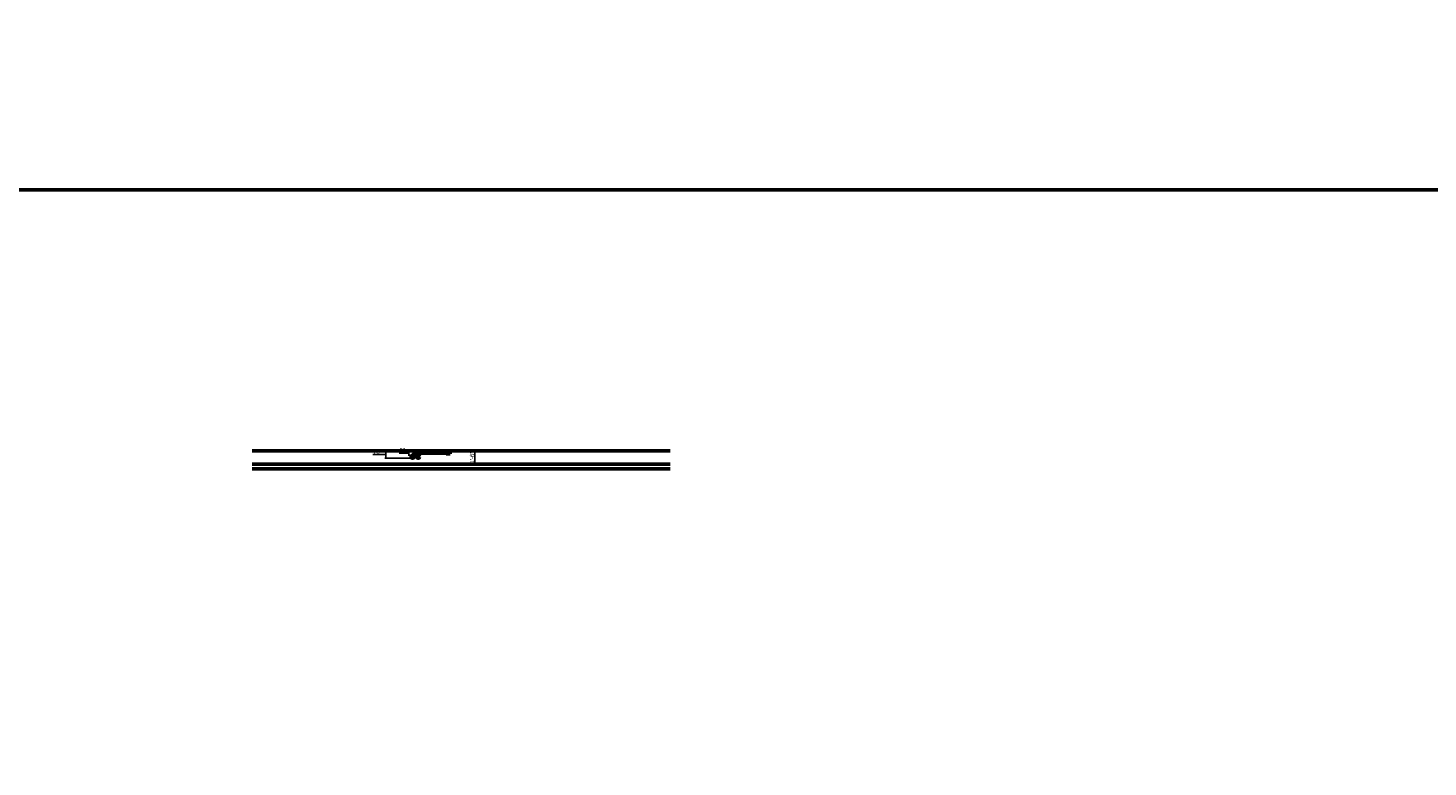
# Model space of a CAD drawing. Header units: inches. Extents: x 704 to 259546, y -107711 to 151004.
# Tile 240 of 256: x 127103 to 128986, y 23719 to 24714. Entities that reach past the tile are written whole.
import ezdxf

# ---------------------------------------------------------------- set-up
doc = ezdxf.new("R2010")
doc.units = ezdxf.units.IN
doc.header["$MEASUREMENT"] = 0
doc.header["$PDMODE"] = 34
for name, color, linetype, lineweight in [('00-GRIDTEXT', 1, 'Continuous', 13), ('KIT TEXT.', 5, 'Continuous', 5), ('PP WWP LVL', 200, 'Continuous', 15)]:
    doc.layers.add(name, color=color, linetype=linetype, lineweight=lineweight)
doc.layers.add('PP BALL VALVE', color=7, linetype='Continuous')
doc.layers.add('PP--DIM', color=7, linetype='Continuous')
doc.styles.add('ISO', font='isocp.shx', dxfattribs={"height": 250})
doc.styles.get("Standard").update_dxf_attribs({"font": 'arial.ttf', "height": 6})
doc.dimstyles.new('ISO-10', dxfattribs={"dimtxt": 6, "dimasz": 0.5, "dimexe": 1.25, "dimexo": 0.625, "dimtad": 1, "dimtoh": 1, "dimdec": 1, "dimlunit": 4, "dimtxsty": 'Standard', "dimblk": 'ARCHTICK', "dimcen": 2.5, "dimclrt": 3, "dimadec": 0, "dimazin": 0, "dimtfac": 1, "dimtdec": 1, "dimtmove": 1, "dimatfit": 3, "dimfxl": 1, "dimarcsym": 0})

# ---------------------------------------------------------------- blocks, each defined once
blk = doc.blocks.new('A$C6E471120')
at = {"layer": 'KIT TEXT.', "color": 8, "insert": (-4793, -1419, 489), "char_height": 60.18, "width": 625.29, "attachment_point": 7, "rotation": 90, "style": 'ISO'}
blk.add_mtext('\\pi118.94;{\\Fromans|c0;\\W0.8;MICROWAVE}', dxfattribs=at)
blk = doc.blocks.new('FF')
at = {"layer": '00-GRIDTEXT', "color": 8, "xscale": 0.03937007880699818, "yscale": 0.03937007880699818, "zscale": 0.03937007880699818}
blk.add_blockref('A$C6E471120', (127713.4, 23583.7), dxfattribs=at)
blk = doc.blocks.new('_ArchTick')
at = {"color": 0, "linetype": 'ByBlock', "const_width": 0.15}
blk.add_lwpolyline([(-0.5, -0.5), (0.5, 0.5)], dxfattribs=at)
blk = doc.blocks.new('*D785')
at = {"layer": 'Defpoints', "color": 0, "transparency": 16777216}
for p in [(127584.4, 24144.5), (127620.4, 24144.5), (127620.4, 24134.5)]:
    blk.add_point(p, dxfattribs=at)
at = {"layer": 'PP WWP LVL', "color": 0, "lineweight": -2, "transparency": 16777216}
for p, q in [((127566.9, 24139.5), (127579.2, 24139.5)), ((127579.2, 24139.5), (127584.4, 24139.5)), ((127619.8, 24144.5), (127583.2, 24144.5)), ((127584.4, 24134.5), (127584.4, 24144.5)), ((127619.8, 24134.5), (127583.2, 24134.5))]:
    blk.add_line(p, q, dxfattribs=at)
at = {"layer": 'PP WWP LVL', "color": 0, "lineweight": -2, "transparency": 16777216, "xscale": 0.5, "yscale": 0.5, "zscale": 0.5}
for p, rotation in [((127584.4, 24144.5), 90), ((127584.4, 24134.5), 270)]:
    blk.add_blockref('_ArchTick', p, dxfattribs=dict(at, rotation=rotation))
at = {"layer": 'PP WWP LVL', "color": 3, "lineweight": 53, "transparency": 16777216, "insert": (127573.1, 24143.2), "char_height": 6, "attachment_point": 5}
blk.add_mtext('10"', dxfattribs=at)
blk = doc.blocks.new('*D786')
at = {"layer": 'Defpoints', "color": 0, "transparency": 16777216}
for p in [(127615.5, 24144.5), (127620.4, 24144.5), (127620.4, 24138.5)]:
    blk.add_point(p, dxfattribs=at)
at = {"layer": 'PP WWP LVL', "color": 0, "lineweight": -2, "transparency": 16777216}
for p, q in [((127602.1, 24141.5), (127610.3, 24141.5)), ((127610.3, 24141.5), (127615.5, 24141.5)), ((127619.8, 24144.5), (127614.3, 24144.5)), ((127619.8, 24138.5), (127614.3, 24138.5)), ((127615.5, 24138.5), (127615.5, 24144.5))]:
    blk.add_line(p, q, dxfattribs=at)
at = {"layer": 'PP WWP LVL', "color": 0, "lineweight": -2, "transparency": 16777216, "xscale": 0.5, "yscale": 0.5, "zscale": 0.5}
for p, rotation in [((127615.5, 24144.5), 90), ((127615.5, 24138.5), 270)]:
    blk.add_blockref('_ArchTick', p, dxfattribs=dict(at, rotation=rotation))
at = {"layer": 'PP WWP LVL', "color": 3, "lineweight": 53, "transparency": 16777216, "insert": (127606.2, 24145.2), "char_height": 6, "attachment_point": 5}
blk.add_mtext('6"', dxfattribs=at)
blk = doc.blocks.new('*D787')
at = {"layer": 'Defpoints', "color": 0, "transparency": 16777216}
for p in [(127700.6, 24144.5), (127704.1, 24144.5), (127700.6, 24126.5)]:
    blk.add_point(p, dxfattribs=at)
at = {"layer": 'PP WWP LVL', "color": 0, "lineweight": -2, "transparency": 16777216}
for p, q in [((127701.3, 24144.5), (127705.3, 24144.5)), ((127704.1, 24126.5), (127704.1, 24144.5)), ((127701.3, 24126.5), (127705.3, 24126.5))]:
    blk.add_line(p, q, dxfattribs=at)
at = {"layer": 'PP WWP LVL', "color": 0, "lineweight": -2, "transparency": 16777216, "xscale": 0.5, "yscale": 0.5, "zscale": 0.5}
for p, rotation in [((127704.1, 24144.5), 90), ((127704.1, 24126.5), 270)]:
    blk.add_blockref('_ArchTick', p, dxfattribs=dict(at, rotation=rotation))
at = {"layer": 'PP WWP LVL', "color": 3, "lineweight": 53, "transparency": 16777216, "insert": (127700.4, 24135.5), "char_height": 6, "attachment_point": 5, "rotation": 90}
blk.add_mtext('1\'-6"', dxfattribs=at)

msp = doc.modelspace()

# ---------------------------------------------------------------- linework, layer by layer
at = {"layer": 'PP BALL VALVE', "lineweight": 53}
msp.add_circle((130061.482, 21646.646), 129357.588, dxfattribs=at)
at = {"layer": 'PP WWP LVL', "color": 2, "lineweight": 53}
msp.add_line((127404.772, 24144.471), (127966.634, 24144.471), dxfattribs=at)
at = {"layer": 'PP WWP LVL', "lineweight": 53}
for p, q in [((127625.969, 24144.23), (127620.148, 24138.458)), ((127627.204, 24141.23), (127622.377, 24136.443)), ((127665.678, 24144.23), (127625.969, 24144.23)), ((127665.678, 24141.23), (127627.204, 24141.23)), ((127665.678, 24140.471), (127665.678, 24144.471)), ((127671.004, 24140.471), (127665.678, 24140.471)), ((127671.004, 24144.471), (127671.004, 24140.471))]:
    msp.add_line(p, q, dxfattribs=at)
at = {"layer": 'PP WWP LVL', "color": 0, "lineweight": 53}
for p, q in [((127404.772, 24126.471), (127966.634, 24126.471)), ((127404.772, 24120.471), (127966.634, 24120.471))]:
    msp.add_line(p, q, dxfattribs=at)
at = {"layer": 'PP WWP LVL', "color": 3, "lineweight": 53}
msp.add_circle((127620.377, 24136.471), 2, dxfattribs=at)
at = {"layer": 'PP WWP LVL', "color": 1, "lineweight": 53}
msp.add_circle((127627.999, 24136.471), 2, dxfattribs=at)
at = {"layer": 'PP--DIM', "lineweight": 53}
msp.add_lwpolyline([(126028.278, 24495.57), (134189.565, 24495.57), (134189.565, 18308.936), (126028.278, 18308.936)], close=True, dxfattribs=at)

# ---------------------------------------------------------------- block references
at = {"color": 8, "lineweight": 53}
msp.add_blockref('FF', (0, 0), dxfattribs=at)

# ---------------------------------------------------------------- dimensions: what is measured, and where the dimension line sits
at = {"layer": 'PP WWP LVL', "lineweight": 53}
for p1, p2, distance, picture, middle in [((127620.377, 24134.471), (127620.377, 24144.471), 35.953, '*D785', (127578.548, 24143.16)), ((127620.377, 24138.471), (127620.377, 24144.471), 4.841, '*D786', (127609.66, 24145.16)), ((127700.643, 24126.471), (127700.643, 24144.471), -3.444, '*D787', (127700.398, 24135.471))]:
    dim = msp.add_aligned_dim(p1=p1, p2=p2, distance=distance, dimstyle='ISO-10', dxfattribs=at)
    dim.commit()
    dim.dimension.update_dxf_attribs({"geometry": picture, "text_midpoint": middle})

doc.saveas('drawing.dxf')
